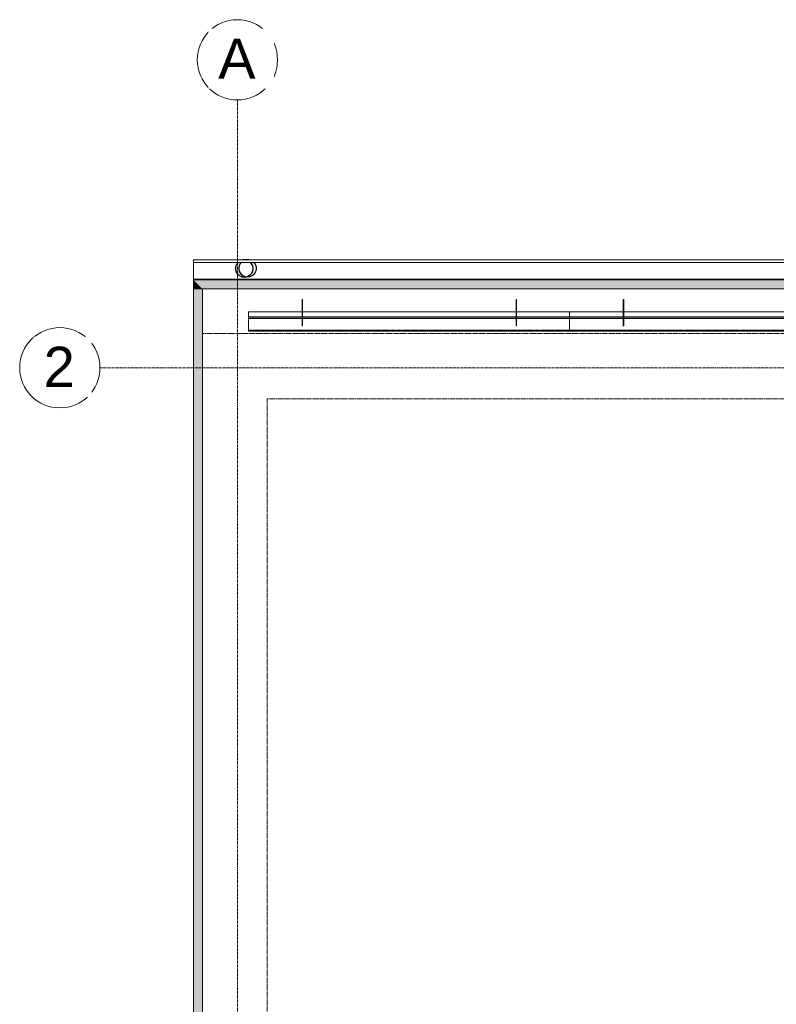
# Model space of a CAD drawing. Header units: millimetres. Extents: x -37728 to 44100, y 631619 to 691915.
# Tile 185 of 256: x -8847 to -4605, y 674555 to 680073. Entities that reach past the tile are written whole.
import ezdxf

# ---------------------------------------------------------------- set-up
doc = ezdxf.new("R2010")
doc.units = ezdxf.units.MM
doc.linetypes.add('Linia siatki', pattern=[2.2225, 1.27, -0.3175, 0.3175, -0.3175])
doc.linetypes.add('Ukryty', pattern=[0.714375, 0.47625, -0.238125])
doc.layers.add('_XREF', color=7, linetype='Continuous')
for name, color, linetype, lineweight in [('A-DETL-HDLN', 252, 'Ukryty', 5), ('A-DETL-MBND', 252, 'Continuous', 5), ('A-ROOF', 252, 'Continuous', 5), ('A-ROOF-OTLN', 252, 'Continuous', 5), ('A-ROOF-PATT', 252, 'Continuous', 5), ('S-GRID', 252, 'Continuous', 5), ('S-GRID-IDEN', 252, 'Continuous', 5)]:
    doc.layers.add(name, color=color, linetype=linetype, lineweight=lineweight)
doc.styles.add('Arial_2', font='arial.ttf', dxfattribs={"height": 22.5})

# ---------------------------------------------------------------- blocks, each defined once
blk = doc.blocks.new('ARu Rura spustowa okrągła ___FK_04_0 - Na ziemię _φ10_-9220802-Dach PB')
at = {"layer": 'A-DETL-MBND', "color": 252}
for radius, start, end in [(5, 90, 219.369), (5, 320.631, 90), (4.8, 90, 221.2683), (4.8, 318.7317, 90), (5, 250.4278, 270), (4.8, 258.7553, 270), (5, 270, 289.5701), (4.8, 270, 281.2411)]:
    blk.add_arc((12.5, -54.56), radius, start, end, dxfattribs=at)
blk = doc.blocks.new('Construction_Roof-Accessories_Lindab_KOTEGL - Construction_Roof-Accessories_Lindab_KOTEGL-V18-Dach PB')
at = {"layer": 'A-DETL-MBND', "color": 252}
for p, q in [((63616.98, 66350.74), (63616.68, 66350.74)), ((63616.68, 66350.74), (63616.68, 66350.39)), ((63616.68, 66350.7), (63616.68, 66348.88)), ((63616.68, 66345.81), (63616.68, 66350.39)), ((63616.98, 66350.39), (63616.98, 66350.74)), ((63616.98, 66348.88), (63616.98, 66350.7)), ((63616.98, 66350.39), (63616.98, 66345.81)), ((63616.68, 66346.59), (63616.68, 66348.88)), ((63616.68, 66348.88), (63616.68, 66347.04)), ((63616.68, 66346.68), (63616.68, 66348.18)), ((63616.68, 66347.04), (63616.68, 66346.39)), ((63616.98, 66347.04), (63616.68, 66347.04)), ((63616.68, 66345.88), (63616.68, 66346.68)), ((63616.68, 66346.21), (63616.68, 66346.39)), ((63616.68, 66346.32), (63616.68, 66346.39)), ((63616.68, 66346.39), (63616.68, 66346.32)), ((63616.68, 66345.92), (63616.68, 66346.3)), ((63616.68, 66346.29), (63616.68, 66345.92)), ((63616.68, 66345.93), (63616.68, 66346.21)), ((63616.68, 66345.69), (63616.68, 66345.93)), ((63616.68, 66345.59), (63616.68, 66345.91)), ((63616.68, 66345.91), (63616.68, 66345.59)), ((63616.68, 66345.81), (63616.68, 66345.12)), ((63616.68, 66345.32), (63616.68, 66345.68)), ((63616.68, 66345.23), (63616.68, 66345.56)), ((63616.68, 66345.56), (63616.68, 66345.23)), ((63616.68, 66343.86), (63616.68, 66345.31)), ((63616.68, 66344.09), (63616.68, 66345.2)), ((63616.68, 66345.2), (63616.68, 66343.88)), ((63616.68, 66343.83), (63616.68, 66345.12)), ((63616.68, 66343.85), (63616.68, 66344.09)), ((63616.98, 66348.88), (63616.98, 66346.59)), ((63616.98, 66347.04), (63616.98, 66348.88)), ((63616.98, 66348.18), (63616.98, 66345.88)), ((63616.98, 66346.39), (63616.98, 66347.04)), ((63616.98, 66346.59), (63616.98, 66345.88)), ((63616.98, 66346.39), (63616.98, 66345.98)), ((63616.98, 66346.32), (63616.98, 66346.39)), ((63616.98, 66346.3), (63616.98, 66345.92)), ((63616.98, 66345.92), (63616.98, 66346.29)), ((63616.98, 66345.98), (63616.98, 66345.93)), ((63616.98, 66345.93), (63616.98, 66345.69)), ((63616.98, 66345.91), (63616.98, 66345.59)), ((63616.98, 66345.59), (63616.98, 66345.91)), ((63616.98, 66345.12), (63616.98, 66345.81)), ((63616.98, 66345.68), (63616.98, 66345.32)), ((63616.98, 66345.56), (63616.98, 66345.23)), ((63616.98, 66345.23), (63616.98, 66345.56)), ((63616.98, 66345.31), (63616.98, 66343.86)), ((63616.98, 66345.2), (63616.98, 66344.09)), ((63616.98, 66343.88), (63616.98, 66345.2)), ((63616.98, 66345.12), (63616.98, 66343.83)), ((63616.98, 66344.09), (63616.98, 66343.85)), ((63616.68, 66343.85), (63616.68, 66343.89)), ((63616.68, 66343.43), (63616.68, 66343.74)), ((63616.68, 66343.73), (63616.68, 66343.43)), ((63616.68, 66341.02), (63616.68, 66343.73)), ((63616.68, 66343.43), (63616.68, 66343.72)), ((63616.68, 66343.39), (63616.68, 66343.72)), ((63616.68, 66343.48), (63616.68, 66343.71)), ((63616.68, 66343.18), (63616.68, 66343.43)), ((63616.68, 66343.39), (63616.68, 66343.43)), ((63616.68, 66341.95), (63616.68, 66343.41)), ((63616.68, 66343.41), (63616.68, 66341.06)), ((63616.68, 66342.44), (63616.68, 66343.18)), ((63616.68, 66341.11), (63616.68, 66342.44)), ((63616.68, 66341.59), (63616.68, 66341.95)), ((63616.68, 66341.06), (63616.68, 66341.59)), ((63616.68, 66341.01), (63616.68, 66341.11)), ((63616.68, 66340.98), (63616.68, 66340.92)), ((63616.68, 66340.34), (63616.68, 66340.98)), ((63616.68, 66340.89), (63616.68, 66340.97)), ((63616.68, 66340.92), (63616.68, 66340.34)), ((63616.68, 66340.05), (63616.68, 66337.52)), ((63616.68, 66337.52), (63616.68, 66340.05)), ((63616.98, 66343.89), (63616.98, 66343.85)), ((63616.98, 66343.74), (63616.98, 66343.43)), ((63616.98, 66343.73), (63616.98, 66341.02)), ((63616.98, 66343.43), (63616.98, 66343.73)), ((63616.98, 66343.72), (63616.98, 66343.39)), ((63616.98, 66343.71), (63616.98, 66343.48)), ((63616.98, 66343.43), (63616.98, 66343.18)), ((63616.98, 66343.41), (63616.98, 66341.59)), ((63616.98, 66341.06), (63616.98, 66343.41)), ((63616.98, 66343.18), (63616.98, 66341.11)), ((63616.98, 66341.59), (63616.98, 66341.29)), ((63616.98, 66341.29), (63616.98, 66341.06)), ((63616.98, 66341.11), (63616.98, 66341.01)), ((63616.98, 66340.98), (63616.98, 66340.34)), ((63616.98, 66340.92), (63616.98, 66340.98)), ((63616.98, 66340.97), (63616.98, 66340.89)), ((63616.98, 66340.34), (63616.98, 66340.92)), ((63616.98, 66340.05), (63616.98, 66337.52)), ((63616.98, 66337.52), (63616.98, 66340.05)), ((63616.68, 66337.37), (63616.68, 66336.01)), ((63616.68, 66336.01), (63616.68, 66337.37)), ((63616.68, 66336.01), (63616.98, 66336.01)), ((63616.98, 66337.37), (63616.98, 66336.01)), ((63616.98, 66336.01), (63616.98, 66337.37))]:
    blk.add_line(p, q, dxfattribs=at)
blk = doc.blocks.new('Construction_Roof-Accessories_Lindab_SNO_KOTEGL - Construction_Roof-Accessories_Lindab_SNO-9237829-Dach PB')
at = {"layer": 'A-DETL-MBND', "color": 252}
for p, q in [((63766.68, 66343.86), (63586.68, 66343.86)), ((63586.68, 66343.86), (63586.68, 66343.82)), ((63586.68, 66343.86), (63586.68, 66343.75)), ((63586.68, 66341.02), (63586.68, 66343.75)), ((63586.68, 66343.73), (63586.68, 66343.74)), ((63586.68, 66343.69), (63586.68, 66343.74)), ((63586.68, 66341.02), (63586.68, 66343.73)), ((63586.68, 66343.73), (63586.68, 66341.02)), ((63586.68, 66343.69), (63586.68, 66341.02)), ((63586.68, 66340.98), (63586.68, 66341.02)), ((63586.68, 66341.02), (63766.68, 66341.02)), ((63586.68, 66340.34), (63586.68, 66340.98)), ((63586.68, 66340.98), (63586.68, 66340.34)), ((63586.68, 66340.34), (63586.68, 66340.98)), ((63586.68, 66340.98), (63586.68, 66340.37)), ((63586.68, 66340.34), (63586.68, 66340.98)), ((63586.68, 66340.98), (63586.68, 66340.34)), ((63586.68, 66340.98), (63766.68, 66340.98)), ((63586.68, 66340.34), (63586.68, 66340.04)), ((63586.68, 66340.16), (63586.68, 66340.3)), ((63586.68, 66340.16), (63586.68, 66340.29)), ((63586.68, 66340.29), (63766.68, 66340.29)), ((63586.68, 66340.22), (63766.68, 66340.22)), ((63586.68, 66340.1), (63586.68, 66340.16)), ((63586.68, 66340.16), (63586.68, 66340.1)), ((63586.68, 66340.15), (63586.68, 66340.04)), ((63586.68, 66340.04), (63766.68, 66340.04)), ((63586.68, 66337.52), (63586.68, 66340.04)), ((63586.68, 66340.04), (63586.68, 66337.63)), ((63766.68, 66343.82), (63766.68, 66343.86)), ((63766.68, 66343.75), (63766.68, 66343.86)), ((63766.68, 66343.75), (63766.68, 66341.09)), ((63766.68, 66343.74), (63766.68, 66343.73)), ((63766.68, 66343.74), (63766.68, 66343.73)), ((63766.68, 66341.09), (63766.68, 66343.73)), ((63766.68, 66343.73), (63766.68, 66343.69)), ((63766.68, 66343.73), (63766.68, 66341.09)), ((63766.68, 66341.09), (63766.68, 66343.69)), ((63766.68, 66341.02), (63766.68, 66340.98)), ((63766.68, 66340.4), (63766.68, 66340.98)), ((63766.68, 66340.98), (63766.68, 66340.4)), ((63766.68, 66340.4), (63766.68, 66340.98)), ((63766.68, 66340.98), (63766.68, 66340.34)), ((63766.68, 66340.4), (63766.68, 66340.98)), ((63766.68, 66340.98), (63766.68, 66340.4)), ((63766.68, 66340.04), (63766.68, 66340.34)), ((63766.68, 66340.3), (63766.68, 66340.16)), ((63766.68, 66340.29), (63766.68, 66340.24)), ((63766.68, 66340.24), (63766.68, 66340.16)), ((63766.68, 66340.09), (63766.68, 66340.15)), ((63766.68, 66340.04), (63766.68, 66340.09)), ((63766.68, 66337.63), (63766.68, 66340.04)), ((63766.68, 66340.04), (63766.68, 66337.52)), ((63586.68, 66337.63), (63586.68, 66337.49)), ((63586.68, 66337.37), (63586.68, 66337.52)), ((63586.68, 66333.58), (63586.68, 66337.37)), ((63586.68, 66337.37), (63586.68, 66337.31)), ((63586.68, 66337.31), (63586.68, 66333.58)), ((63586.68, 66333.58), (63586.68, 66332.98)), ((63586.68, 66333.58), (63766.68, 66333.58)), ((63586.68, 66333.53), (63766.68, 66333.53)), ((63586.68, 66333.39), (63586.68, 66333.46)), ((63586.68, 66333.31), (63586.68, 66333.38)), ((63586.68, 66333.11), (63586.68, 66333.26)), ((63586.68, 66333.26), (63586.68, 66333.18)), ((63586.68, 66333.26), (63766.68, 66333.26)), ((63586.68, 66333.19), (63586.68, 66333.25)), ((63586.68, 66333.1), (63586.68, 66333.19)), ((63586.68, 66333.14), (63766.68, 66333.14)), ((63586.68, 66333.1), (63586.68, 66333.11)), ((63586.68, 66333.1), (63586.68, 66333.04)), ((63586.68, 66332.99), (63586.68, 66332.98)), ((63586.68, 66332.98), (63766.68, 66332.98)), ((63766.68, 66337.49), (63766.68, 66337.63)), ((63766.68, 66337.52), (63766.68, 66337.37)), ((63766.68, 66337.31), (63766.68, 66337.37)), ((63766.68, 66337.37), (63766.68, 66333.58)), ((63766.68, 66333.58), (63766.68, 66337.31)), ((63766.68, 66332.98), (63766.68, 66333.58)), ((63766.68, 66333.45), (63766.68, 66333.39)), ((63766.68, 66333.18), (63766.68, 66333.25)), ((63766.68, 66333.25), (63766.68, 66333.18)), ((63766.68, 66333.25), (63766.68, 66333.19)), ((63766.68, 66333.19), (63766.68, 66333.14)), ((63766.68, 66333.14), (63766.68, 66333.11)), ((63766.68, 66333.11), (63766.68, 66333.1)), ((63766.68, 66333.11), (63766.68, 66333.1)), ((63766.68, 66332.98), (63766.68, 66332.99))]:
    blk.add_line(p, q, dxfattribs=at)
blk = doc.blocks.new('Construction_Roof-Accessories_Lindab_KOTEGL - Construction_Roof-Accessories_Lindab_KOTEGL-V29-Dach PB')
at = {"layer": 'A-DETL-MBND', "color": 252}
for p, q in [((63556.98, 66350.74), (63556.68, 66350.74)), ((63556.68, 66350.74), (63556.68, 66350.39)), ((63556.68, 66350.7), (63556.68, 66348.88)), ((63556.68, 66345.81), (63556.68, 66350.39)), ((63556.98, 66350.39), (63556.98, 66350.74)), ((63556.98, 66348.88), (63556.98, 66350.7)), ((63556.98, 66350.39), (63556.98, 66345.81)), ((63556.68, 66346.59), (63556.68, 66348.88)), ((63556.68, 66348.88), (63556.68, 66347.04)), ((63556.68, 66345.88), (63556.68, 66348.18)), ((63556.68, 66347.04), (63556.68, 66346.39)), ((63556.98, 66347.04), (63556.68, 66347.04)), ((63556.68, 66345.93), (63556.68, 66346.39)), ((63556.68, 66346.39), (63556.68, 66346.32)), ((63556.68, 66345.92), (63556.68, 66346.3)), ((63556.68, 66346.29), (63556.68, 66345.92)), ((63556.68, 66345.69), (63556.68, 66345.93)), ((63556.68, 66345.59), (63556.68, 66345.91)), ((63556.68, 66345.91), (63556.68, 66345.59)), ((63556.68, 66345.81), (63556.68, 66345.12)), ((63556.68, 66345.32), (63556.68, 66345.68)), ((63556.68, 66345.23), (63556.68, 66345.56)), ((63556.68, 66345.56), (63556.68, 66345.23)), ((63556.68, 66343.86), (63556.68, 66345.31)), ((63556.68, 66344.09), (63556.68, 66345.2)), ((63556.68, 66345.2), (63556.68, 66343.88)), ((63556.68, 66343.82), (63556.68, 66345.12)), ((63556.68, 66343.84), (63556.68, 66344.09)), ((63556.98, 66348.88), (63556.98, 66346.59)), ((63556.98, 66347.04), (63556.98, 66348.88)), ((63556.98, 66348.18), (63556.98, 66345.88)), ((63556.98, 66346.39), (63556.98, 66347.04)), ((63556.98, 66346.39), (63556.98, 66345.93)), ((63556.98, 66346.32), (63556.98, 66346.39)), ((63556.98, 66346.3), (63556.98, 66345.92)), ((63556.98, 66345.92), (63556.98, 66346.29)), ((63556.98, 66345.93), (63556.98, 66345.69)), ((63556.98, 66345.91), (63556.98, 66345.59)), ((63556.98, 66345.59), (63556.98, 66345.91)), ((63556.98, 66345.12), (63556.98, 66345.81)), ((63556.98, 66345.68), (63556.98, 66345.32)), ((63556.98, 66345.56), (63556.98, 66345.23)), ((63556.98, 66345.23), (63556.98, 66345.56)), ((63556.98, 66345.31), (63556.98, 66343.86)), ((63556.98, 66345.2), (63556.98, 66344.09)), ((63556.98, 66343.88), (63556.98, 66345.2)), ((63556.98, 66345.12), (63556.98, 66343.82)), ((63556.98, 66344.09), (63556.98, 66343.84)), ((63556.68, 66343.85), (63556.68, 66343.89)), ((63556.68, 66343.43), (63556.68, 66343.74)), ((63556.68, 66343.73), (63556.68, 66343.43)), ((63556.68, 66341.02), (63556.68, 66343.73)), ((63556.68, 66343.39), (63556.68, 66343.72)), ((63556.68, 66343.39), (63556.68, 66343.72)), ((63556.68, 66343.48), (63556.68, 66343.71)), ((63556.68, 66343.18), (63556.68, 66343.43)), ((63556.68, 66342.33), (63556.68, 66343.41)), ((63556.68, 66343.41), (63556.68, 66341.06)), ((63556.68, 66342.05), (63556.68, 66343.18)), ((63556.68, 66341.59), (63556.68, 66342.33)), ((63556.68, 66341.68), (63556.68, 66342.05)), ((63556.68, 66341.01), (63556.68, 66341.68)), ((63556.68, 66341.29), (63556.68, 66341.59)), ((63556.68, 66341.06), (63556.68, 66341.29)), ((63556.68, 66340.98), (63556.68, 66340.92)), ((63556.68, 66340.34), (63556.68, 66340.98)), ((63556.68, 66340.89), (63556.68, 66340.97)), ((63556.68, 66340.92), (63556.68, 66340.34)), ((63556.68, 66340.04), (63556.68, 66337.52)), ((63556.68, 66337.52), (63556.68, 66340.04)), ((63556.98, 66343.89), (63556.98, 66343.85)), ((63556.98, 66343.74), (63556.98, 66343.43)), ((63556.98, 66343.73), (63556.98, 66341.02)), ((63556.98, 66343.43), (63556.98, 66343.73)), ((63556.98, 66343.72), (63556.98, 66343.56)), ((63556.98, 66343.72), (63556.98, 66343.61)), ((63556.98, 66343.71), (63556.98, 66343.48)), ((63556.98, 66343.61), (63556.98, 66343.45)), ((63556.98, 66343.56), (63556.98, 66343.43)), ((63556.98, 66343.45), (63556.98, 66343.39)), ((63556.98, 66343.43), (63556.98, 66343.18)), ((63556.98, 66343.43), (63556.98, 66343.39)), ((63556.98, 66343.41), (63556.98, 66343.09)), ((63556.98, 66341.06), (63556.98, 66343.41)), ((63556.98, 66343.18), (63556.98, 66342.05)), ((63556.98, 66343.09), (63556.98, 66341.59)), ((63556.98, 66342.05), (63556.98, 66341.68)), ((63556.98, 66341.68), (63556.98, 66341.36)), ((63556.98, 66341.59), (63556.98, 66341.06)), ((63556.98, 66341.36), (63556.98, 66341.11)), ((63556.98, 66341.11), (63556.98, 66341.01)), ((63556.98, 66340.98), (63556.98, 66340.34)), ((63556.98, 66340.92), (63556.98, 66340.98)), ((63556.98, 66340.97), (63556.98, 66340.89)), ((63556.98, 66340.95), (63556.98, 66340.89)), ((63556.98, 66340.34), (63556.98, 66340.92)), ((63556.98, 66340.89), (63556.98, 66340.89)), ((63556.98, 66340.04), (63556.98, 66337.52)), ((63556.98, 66337.52), (63556.98, 66340.04)), ((63556.68, 66337.37), (63556.68, 66336.01)), ((63556.68, 66336.01), (63556.68, 66337.37)), ((63556.68, 66336.01), (63556.98, 66336.01)), ((63556.98, 66337.37), (63556.98, 66336.01)), ((63556.98, 66336.01), (63556.98, 66337.37))]:
    blk.add_line(p, q, dxfattribs=at)
blk = doc.blocks.new('Construction_Roof-Accessories_Lindab_KOTEGL - Construction_Roof-Accessories_Lindab_KOTEGL-V30-Dach PB')
at = {"layer": 'A-DETL-MBND', "color": 252}
for p, q in [((63436.98, 66350.74), (63436.68, 66350.74)), ((63436.68, 66350.74), (63436.68, 66350.39)), ((63436.68, 66350.7), (63436.68, 66348.88)), ((63436.68, 66345.81), (63436.68, 66350.39)), ((63436.98, 66350.39), (63436.98, 66350.74)), ((63436.98, 66348.88), (63436.98, 66350.7)), ((63436.98, 66350.39), (63436.98, 66345.81)), ((63436.68, 66348.09), (63436.68, 66348.88)), ((63436.68, 66348.88), (63436.68, 66347.04)), ((63436.68, 66348.18), (63436.68, 66348.71)), ((63436.68, 66346.36), (63436.68, 66348.18)), ((63436.68, 66346.59), (63436.68, 66348.09)), ((63436.68, 66347.04), (63436.68, 66346.39)), ((63436.98, 66347.04), (63436.68, 66347.04)), ((63436.68, 66345.88), (63436.68, 66346.59)), ((63436.68, 66345.93), (63436.68, 66346.39)), ((63436.68, 66346.39), (63436.68, 66346.32)), ((63436.68, 66345.92), (63436.68, 66346.3)), ((63436.68, 66346.29), (63436.68, 66345.92)), ((63436.68, 66345.69), (63436.68, 66345.93)), ((63436.68, 66345.59), (63436.68, 66345.91)), ((63436.68, 66345.91), (63436.68, 66345.59)), ((63436.68, 66345.81), (63436.68, 66345.12)), ((63436.68, 66345.32), (63436.68, 66345.68)), ((63436.68, 66345.23), (63436.68, 66345.56)), ((63436.68, 66345.56), (63436.68, 66345.23)), ((63436.68, 66343.86), (63436.68, 66345.31)), ((63436.68, 66344.09), (63436.68, 66345.2)), ((63436.68, 66345.2), (63436.68, 66343.88)), ((63436.68, 66343.83), (63436.68, 66345.12)), ((63436.68, 66343.85), (63436.68, 66344.09)), ((63436.98, 66348.88), (63436.98, 66347.33)), ((63436.98, 66348.88), (63436.98, 66348.18)), ((63436.98, 66347.04), (63436.98, 66348.88)), ((63436.98, 66348.18), (63436.98, 66347.05)), ((63436.98, 66347.33), (63436.98, 66346.59)), ((63436.98, 66347.05), (63436.98, 66345.88)), ((63436.98, 66346.39), (63436.98, 66347.04)), ((63436.98, 66346.59), (63436.98, 66346.29)), ((63436.98, 66346.39), (63436.98, 66345.93)), ((63436.98, 66346.32), (63436.98, 66346.39)), ((63436.98, 66346.3), (63436.98, 66345.92)), ((63436.98, 66345.92), (63436.98, 66346.29)), ((63436.98, 66345.93), (63436.98, 66345.69)), ((63436.98, 66345.91), (63436.98, 66345.59)), ((63436.98, 66345.59), (63436.98, 66345.91)), ((63436.98, 66345.12), (63436.98, 66345.81)), ((63436.98, 66345.68), (63436.98, 66345.32)), ((63436.98, 66345.56), (63436.98, 66345.23)), ((63436.98, 66345.23), (63436.98, 66345.56)), ((63436.98, 66345.31), (63436.98, 66343.86)), ((63436.98, 66345.2), (63436.98, 66344.09)), ((63436.98, 66343.88), (63436.98, 66345.2)), ((63436.98, 66345.12), (63436.98, 66343.83)), ((63436.98, 66344.09), (63436.98, 66343.85)), ((63436.68, 66343.85), (63436.68, 66343.89)), ((63436.68, 66343.43), (63436.68, 66343.74)), ((63436.68, 66343.73), (63436.68, 66343.43)), ((63436.68, 66341.02), (63436.68, 66343.73)), ((63436.68, 66343.61), (63436.68, 66343.72)), ((63436.68, 66343.39), (63436.68, 66343.72)), ((63436.68, 66343.48), (63436.68, 66343.71)), ((63436.68, 66343.39), (63436.68, 66343.61)), ((63436.68, 66343.18), (63436.68, 66343.43)), ((63436.68, 66343.09), (63436.68, 66343.41)), ((63436.68, 66343.41), (63436.68, 66341.06)), ((63436.68, 66343.39), (63436.68, 66343.39)), ((63436.68, 66342.82), (63436.68, 66343.18)), ((63436.68, 66342.33), (63436.68, 66343.09)), ((63436.68, 66342.44), (63436.68, 66342.82)), ((63436.68, 66342.05), (63436.68, 66342.44)), ((63436.68, 66341.95), (63436.68, 66342.33)), ((63436.68, 66341.36), (63436.68, 66342.05)), ((63436.68, 66341.59), (63436.68, 66341.95)), ((63436.68, 66341.06), (63436.68, 66341.59)), ((63436.68, 66341.11), (63436.68, 66341.36)), ((63436.68, 66341.01), (63436.68, 66341.11)), ((63436.68, 66340.98), (63436.68, 66340.92)), ((63436.68, 66340.34), (63436.68, 66340.98)), ((63436.68, 66340.89), (63436.68, 66340.97)), ((63436.68, 66340.92), (63436.68, 66340.34)), ((63436.68, 66340.05), (63436.68, 66337.52)), ((63436.68, 66337.52), (63436.68, 66340.05)), ((63436.98, 66343.89), (63436.98, 66343.85)), ((63436.98, 66343.74), (63436.98, 66343.66)), ((63436.98, 66343.73), (63436.98, 66341.02)), ((63436.98, 66343.43), (63436.98, 66343.73)), ((63436.98, 66343.72), (63436.98, 66343.43)), ((63436.98, 66343.72), (63436.98, 66343.39)), ((63436.98, 66343.71), (63436.98, 66343.48)), ((63436.98, 66343.66), (63436.98, 66343.43)), ((63436.98, 66343.43), (63436.98, 66343.18)), ((63436.98, 66343.43), (63436.98, 66343.39)), ((63436.98, 66343.41), (63436.98, 66342.72)), ((63436.98, 66341.06), (63436.98, 66343.41)), ((63436.98, 66343.18), (63436.98, 66342.44)), ((63436.98, 66342.72), (63436.98, 66342.33)), ((63436.98, 66342.44), (63436.98, 66341.01)), ((63436.98, 66342.33), (63436.98, 66341.59)), ((63436.98, 66341.59), (63436.98, 66341.29)), ((63436.98, 66341.29), (63436.98, 66341.06)), ((63436.98, 66340.98), (63436.98, 66340.34)), ((63436.98, 66340.92), (63436.98, 66340.98)), ((63436.98, 66340.97), (63436.98, 66340.89)), ((63436.98, 66340.95), (63436.98, 66340.89)), ((63436.98, 66340.34), (63436.98, 66340.92)), ((63436.98, 66340.89), (63436.98, 66340.89)), ((63436.98, 66340.05), (63436.98, 66337.52)), ((63436.98, 66337.52), (63436.98, 66340.05)), ((63436.68, 66337.37), (63436.68, 66336.01)), ((63436.68, 66336.01), (63436.68, 66337.37)), ((63436.68, 66336.01), (63436.98, 66336.01)), ((63436.98, 66337.37), (63436.98, 66336.01)), ((63436.98, 66336.01), (63436.98, 66337.37))]:
    blk.add_line(p, q, dxfattribs=at)
blk = doc.blocks.new('Construction_Roof-Accessories_Lindab_SNO_KOTEGL - Construction_Roof-Accessories_Lindab_SNO-V31-Dach PB')
at = {"layer": 'A-DETL-MBND', "color": 252}
for p, q in [((63586.68, 66343.86), (63406.68, 66343.86)), ((63406.68, 66343.86), (63406.68, 66343.82)), ((63406.68, 66343.86), (63406.68, 66343.75)), ((63406.68, 66341.02), (63406.68, 66343.75)), ((63406.68, 66343.73), (63406.68, 66343.74)), ((63406.68, 66343.73), (63406.68, 66343.74)), ((63406.68, 66341.02), (63406.68, 66343.73)), ((63406.68, 66343.71), (63406.68, 66343.73)), ((63406.68, 66343.73), (63406.68, 66341.02)), ((63406.68, 66343.69), (63406.68, 66343.71)), ((63406.68, 66343.69), (63406.68, 66341.02)), ((63406.68, 66340.98), (63406.68, 66341.02)), ((63406.68, 66341.02), (63586.68, 66341.02)), ((63406.68, 66340.34), (63406.68, 66340.98)), ((63406.68, 66340.98), (63406.68, 66340.34)), ((63406.68, 66340.34), (63406.68, 66340.98)), ((63406.68, 66340.98), (63406.68, 66340.37)), ((63406.68, 66340.34), (63406.68, 66340.98)), ((63406.68, 66340.98), (63406.68, 66340.34)), ((63406.68, 66340.98), (63586.68, 66340.98)), ((63406.68, 66340.34), (63406.68, 66340.04)), ((63406.68, 66340.16), (63406.68, 66340.3)), ((63406.68, 66340.16), (63406.68, 66340.29)), ((63406.68, 66340.29), (63586.68, 66340.29)), ((63406.68, 66340.22), (63586.68, 66340.22)), ((63406.68, 66340.1), (63406.68, 66340.16)), ((63406.68, 66340.16), (63406.68, 66340.1)), ((63406.68, 66340.15), (63406.68, 66340.05)), ((63406.68, 66340.05), (63406.68, 66340.04)), ((63406.68, 66340.04), (63586.68, 66340.04)), ((63406.68, 66337.52), (63406.68, 66340.04)), ((63406.68, 66340.04), (63406.68, 66337.63)), ((63586.68, 66343.82), (63586.68, 66343.86)), ((63586.68, 66343.75), (63586.68, 66343.86)), ((63586.68, 66343.75), (63586.68, 66341.02)), ((63586.68, 66343.74), (63586.68, 66343.69)), ((63586.68, 66343.74), (63586.68, 66343.73)), ((63586.68, 66341.02), (63586.68, 66343.73)), ((63586.68, 66343.73), (63586.68, 66341.02)), ((63586.68, 66341.02), (63586.68, 66343.69)), ((63586.68, 66341.02), (63586.68, 66340.98)), ((63586.68, 66340.34), (63586.68, 66340.98)), ((63586.68, 66340.98), (63586.68, 66340.34)), ((63586.68, 66340.37), (63586.68, 66340.98)), ((63586.68, 66340.98), (63586.68, 66340.34)), ((63586.68, 66340.34), (63586.68, 66340.98)), ((63586.68, 66340.98), (63586.68, 66340.34)), ((63586.68, 66340.04), (63586.68, 66340.34)), ((63586.68, 66340.3), (63586.68, 66340.16)), ((63586.68, 66340.29), (63586.68, 66340.16)), ((63586.68, 66340.1), (63586.68, 66340.16)), ((63586.68, 66340.16), (63586.68, 66340.1)), ((63586.68, 66340.04), (63586.68, 66340.15)), ((63586.68, 66337.63), (63586.68, 66340.04)), ((63586.68, 66340.04), (63586.68, 66337.52)), ((63406.68, 66337.63), (63406.68, 66337.49)), ((63406.68, 66337.37), (63406.68, 66337.52)), ((63406.68, 66333.58), (63406.68, 66337.37)), ((63406.68, 66337.37), (63406.68, 66337.31)), ((63406.68, 66337.31), (63406.68, 66333.58)), ((63406.68, 66333.58), (63406.68, 66332.98)), ((63406.68, 66333.58), (63586.68, 66333.58)), ((63406.68, 66333.53), (63586.68, 66333.53)), ((63406.68, 66333.39), (63406.68, 66333.46)), ((63406.68, 66333.31), (63406.68, 66333.38)), ((63406.68, 66333.11), (63406.68, 66333.26)), ((63406.68, 66333.26), (63406.68, 66333.18)), ((63406.68, 66333.26), (63586.68, 66333.26)), ((63406.68, 66333.1), (63406.68, 66333.25)), ((63406.68, 66333.14), (63586.68, 66333.14)), ((63406.68, 66333.1), (63406.68, 66333.11)), ((63406.68, 66333.1), (63406.68, 66333.04)), ((63406.68, 66332.99), (63406.68, 66332.98)), ((63406.68, 66332.98), (63586.68, 66332.98)), ((63586.68, 66337.49), (63586.68, 66337.63)), ((63586.68, 66337.52), (63586.68, 66337.37)), ((63586.68, 66337.31), (63586.68, 66337.37)), ((63586.68, 66337.37), (63586.68, 66333.58)), ((63586.68, 66333.58), (63586.68, 66337.31)), ((63586.68, 66332.98), (63586.68, 66333.58)), ((63586.68, 66333.46), (63586.68, 66333.39)), ((63586.68, 66333.38), (63586.68, 66333.31)), ((63586.68, 66333.18), (63586.68, 66333.26)), ((63586.68, 66333.26), (63586.68, 66333.11)), ((63586.68, 66333.25), (63586.68, 66333.1)), ((63586.68, 66333.11), (63586.68, 66333.1)), ((63586.68, 66333.04), (63586.68, 66333.1)), ((63586.68, 66332.98), (63586.68, 66332.99))]:
    blk.add_line(p, q, dxfattribs=at)
blk = doc.blocks.new('ARu Rura spustowa okrągła ___FK_04_0 - Na ziemię _φ10_-9220853-Dach PB')
at = {"layer": 'A-DETL-MBND', "color": 252}
for radius, start, end in [(5, 90, 220.5262), (5, 319.4738, 90), (4.8, 90, 222.4736), (4.8, 317.5264, 90), (5, 252.8281, 270), (4.8, 266.0864, 270), (5, 270, 287.1701), (4.8, 270, 273.9123)]:
    blk.add_arc((12.5, -54.48), radius, start, end, dxfattribs=at)
blk = doc.blocks.new('Siatka - M_Symbol siatki - okrąg mniejszy-7853319-Dach PB')
at = {"layer": 'S-GRID-IDEN', "color": 252}
blk.add_circle((0, 0), 0.45, dxfattribs=at)
blk = doc.blocks.new('A$C4e31ac75')
at = {"layer": 'A-ROOF-PATT'}
for points in [[(-560.04, 2328.34), (19.55, 2328.34), (24.55, 2333.34), (-1109.48, 2333.34), (-1104.48, 2328.34), (-579.38, 2328.34)], [(-1104.48, 2328.34), (-1109.48, 2333.34), (-1109.48, 2328.34)], [(-1104.48, 1891.69), (-1104.48, 2328.34), (-1109.48, 2328.34), (-1109.48, 1891.69)]]:
    blk.add_hatch(color=256, dxfattribs=at).paths.add_polyline_path(points)
at = {"layer": 'A-DETL-HDLN'}
for p, q in [((-1104.43, 2303.25), (19.57, 2303.25)), ((-1104.43, 1479.25), (-1104.43, 2303.25)), ((-1068.21, 2266.77), (-18.21, 2266.77)), ((-1068.21, 1516.77), (-1068.21, 2266.77))]:
    blk.add_line(p, q, dxfattribs=at)
at = {"layer": 'A-DETL-MBND'}
for p, q in [((24.55, 2344.53), (-1109.48, 2344.53)), ((-1109.48, 2333.34), (-1109.48, 2344.53)), ((-1109.48, 2343.14), (24.55, 2343.14)), ((-1109.48, 2333.77), (24.55, 2333.77)), ((-1109.48, 2333.57), (24.55, 2333.57))]:
    blk.add_line(p, q, dxfattribs=at)
at = {"layer": 'A-ROOF'}
blk.add_line((-1104.48, 1455.05), (-1104.48, 2328.34), dxfattribs=at)
at = {"layer": 'A-ROOF-OTLN'}
for p, q in [((-1109.48, 1450.05), (-1109.48, 2333.34)), ((-1109.48, 2333.34), (24.55, 2333.34)), ((24.55, 2328.34), (-1109.48, 2328.34))]:
    blk.add_line(p, q, dxfattribs=at)
at = {"layer": 'S-GRID', "linetype": 'Linia siatki'}
for p, q in [((-1084.9, 2434.18), (-1084.9, 1320.54)), ((-1161.95, 2284.14), (156.7, 2284.14))]:
    blk.add_line(p, q, dxfattribs=at)
at = {"layer": 'A-DETL-MBND', "rotation": 180}
for name, p in [('ARu Rura spustowa okrągła ___FK_04_0 - Na ziemię _φ10_-9220853-Dach PB', (-1068.55, 2285.29)), ('ARu Rura spustowa okrągła ___FK_04_0 - Na ziemię _φ10_-9220802-Dach PB', (-1066.69, 2285.29))]:
    blk.add_blockref(name, p, dxfattribs=at)
at = {"layer": 'A-DETL-MBND'}
for name in ['Construction_Roof-Accessories_Lindab_KOTEGL - Construction_Roof-Accessories_Lindab_KOTEGL-V30-Dach PB', 'Construction_Roof-Accessories_Lindab_KOTEGL - Construction_Roof-Accessories_Lindab_KOTEGL-V29-Dach PB', 'Construction_Roof-Accessories_Lindab_KOTEGL - Construction_Roof-Accessories_Lindab_KOTEGL-V18-Dach PB', 'Construction_Roof-Accessories_Lindab_SNO_KOTEGL - Construction_Roof-Accessories_Lindab_SNO-V31-Dach PB', 'Construction_Roof-Accessories_Lindab_SNO_KOTEGL - Construction_Roof-Accessories_Lindab_SNO-9237829-Dach PB']:
    blk.add_blockref(name, (-64485.3, -64028.37), dxfattribs=at)
at = {"layer": 'S-GRID-IDEN', "xscale": 49.99999999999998, "yscale": 49.99999999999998, "zscale": 49.99999999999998}
for p, rotation in [((-1084.9, 2456.68), 180), ((-1184.45, 2284.14), 269.9999999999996)]:
    blk.add_blockref('Siatka - M_Symbol siatki - okrąg mniejszy-7853319-Dach PB', p, dxfattribs=dict(at, rotation=rotation))
at = {"layer": 'S-GRID-IDEN', "char_height": 22.5, "attachment_point": 1, "style": 'Arial_2', "bg_fill": 3, "box_fill_scale": 1.25, "bg_fill_color": 256, "bg_fill_true_color": 13158600, "bg_fill_transparency": 0}
for s, insert, width in [('\\fArial|b0|i0|c238|p34|;A', (-1095.64, 2468.57), 25.654), ('\\fArial|b0|i0|c238|p34|;2', (-1193.51, 2295.9), 21.2447)]:
    blk.add_mtext(s, dxfattribs=dict(at, insert=insert, width=width))

msp = doc.modelspace()

# ---------------------------------------------------------------- block references
at = {"layer": '_XREF', "xscale": 10, "yscale": 10, "zscale": 10}
msp.add_blockref('A$C4e31ac75', (3222.8, 655281.1), dxfattribs=at)

doc.saveas('drawing.dxf')
